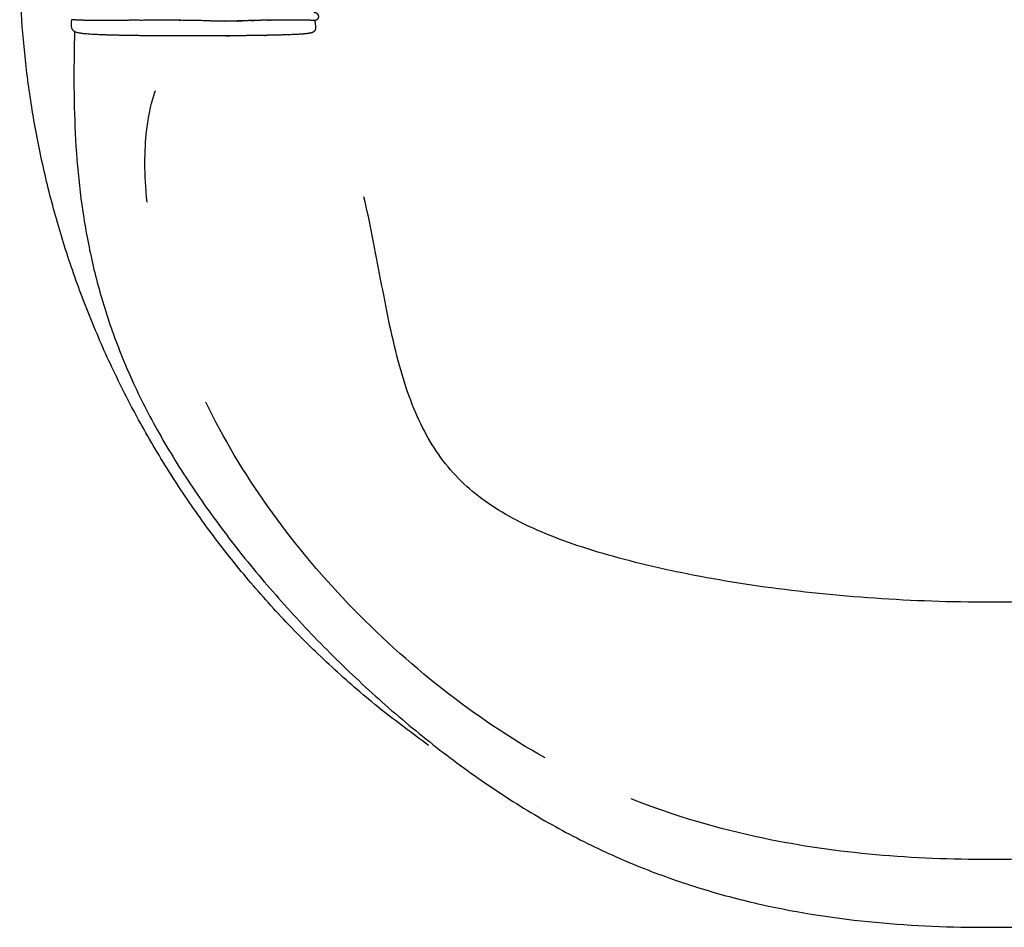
# Model space of a CAD drawing. Header units: millimetres. Extents: x -429 to 783, y -778 to 171.
# Tile 201 of 219: x 389 to 436, y 78 to 122. Entities that reach past the tile are written whole.
import ezdxf

# ---------------------------------------------------------------- set-up
doc = ezdxf.new("R2010")
doc.units = ezdxf.units.MM
doc.layers.get('0').update_dxf_attribs({"true_color": 0x000000})

msp = doc.modelspace()

# ---------------------------------------------------------------- linework, layer by layer
at = {"linetype": 'Continuous', "lineweight": -3}
msp.add_line((403.344, 121.477), (403.344, 121.477), dxfattribs=at)
msp.add_rational_spline([(408.745, 87.074), (389.348, 100.825), (389.348, 124.601)], [0.859656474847, 0.823657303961, 1], degree=2, dxfattribs=at)
for points, degree in [([(392.133, 121.499), (391.928, 121.509), (391.806, 121.52)], 2), ([(393.332, 121.48), (393.329, 121.48), (393.327, 121.48), (393.324, 121.48)], 3), ([(396.998, 121.49), (396.987, 121.49), (396.976, 121.49), (396.966, 121.49)], 3), ([(398.815, 121.444), (398.814, 121.444), (398.813, 121.444), (398.812, 121.444)], 3), ([(399.106, 121.445), (399.074, 121.444), (399.042, 121.444), (399.008, 121.444)], 3), ([(399.307, 121.448), (399.273, 121.447), (399.239, 121.447), (399.205, 121.446)], 3), ([(399.514, 121.453), (399.479, 121.452), (399.445, 121.451), (399.409, 121.45)], 3), ([(399.724, 121.459), (399.689, 121.458), (399.654, 121.457), (399.618, 121.456)], 3), ([(399.829, 121.462), (399.795, 121.461), (399.76, 121.46), (399.724, 121.459)], 3), ([(399.935, 121.465), (399.9, 121.464), (399.865, 121.463), (399.829, 121.462)], 3), ([(399.976, 121.467), (399.962, 121.466), (399.948, 121.466), (399.935, 121.465)], 3), ([(400.142, 121.472), (400.108, 121.471), (400.074, 121.47), (400.039, 121.469)], 3), ([(400.244, 121.475), (400.21, 121.474), (400.177, 121.473), (400.142, 121.472)], 3), ([(400.344, 121.478), (400.311, 121.477), (400.278, 121.476), (400.244, 121.475)], 3), ([(400.441, 121.481), (400.409, 121.48), (400.377, 121.479), (400.344, 121.478)], 3), ([(400.442, 121.481), (400.441, 121.481), (400.441, 121.481), (400.441, 121.481)], 3), ([(400.537, 121.484), (400.506, 121.483), (400.474, 121.482), (400.442, 121.481)], 3), ([(400.63, 121.486), (400.599, 121.485), (400.568, 121.485), (400.537, 121.484)], 3), ([(400.721, 121.488), (400.691, 121.487), (400.661, 121.487), (400.63, 121.486)], 3), ([(400.81, 121.49), (400.78, 121.489), (400.751, 121.489), (400.721, 121.488)], 3), ([(400.897, 121.491), (400.868, 121.491), (400.839, 121.49), (400.81, 121.49)], 3), ([(400.983, 121.492), (400.954, 121.492), (400.926, 121.492), (400.897, 121.491)], 3), ([(401.067, 121.493), (401.039, 121.493), (401.011, 121.493), (400.983, 121.492)], 3), ([(401.234, 121.495), (401.206, 121.495), (401.179, 121.495), (401.151, 121.494)], 3), ([(401.316, 121.496), (401.289, 121.495), (401.261, 121.495), (401.234, 121.495)], 3), ([(401.322, 121.496), (401.32, 121.496), (401.318, 121.496), (401.316, 121.496)], 3), ([(401.324, 121.496), (401.323, 121.496), (401.322, 121.496)], 2), ([(401.398, 121.496), (401.373, 121.496), (401.348, 121.496), (401.322, 121.496)], 3), ([(401.48, 121.496), (401.453, 121.496), (401.426, 121.496), (401.398, 121.496)], 3), ([(401.563, 121.497), (401.535, 121.497), (401.508, 121.497), (401.48, 121.496)], 3), ([(401.638, 121.497), (401.613, 121.497), (401.588, 121.497), (401.563, 121.497)], 3), ([(401.686, 121.497), (401.67, 121.497), (401.654, 121.497), (401.638, 121.497)], 3), ([(401.728, 121.497), (401.714, 121.497), (401.7, 121.497), (401.686, 121.497)], 3), ([(401.77, 121.497), (401.756, 121.497), (401.742, 121.497), (401.728, 121.497)], 3), ([(401.812, 121.498), (401.798, 121.498), (401.784, 121.497), (401.77, 121.497)], 3), ([(401.812, 121.498), (401.812, 121.498), (401.812, 121.498), (401.812, 121.498)], 3), ([(401.855, 121.498), (401.841, 121.498), (401.827, 121.498), (401.812, 121.498)], 3), ([(401.898, 121.498), (401.883, 121.498), (401.869, 121.498), (401.855, 121.498)], 3), ([(401.941, 121.498), (401.926, 121.498), (401.912, 121.498), (401.898, 121.498)], 3), ([(401.984, 121.498), (401.97, 121.498), (401.955, 121.498), (401.941, 121.498)], 3), ([(402.027, 121.498), (402.013, 121.498), (401.998, 121.498), (401.984, 121.498)], 3), ([(402.071, 121.498), (402.056, 121.498), (402.042, 121.498), (402.027, 121.498)], 3), ([(402.114, 121.498), (402.1, 121.498), (402.085, 121.498), (402.071, 121.498)], 3), ([(402.158, 121.498), (402.143, 121.498), (402.129, 121.498), (402.114, 121.498)], 3), ([(402.201, 121.498), (402.187, 121.498), (402.172, 121.498), (402.158, 121.498)], 3), ([(402.244, 121.498), (402.23, 121.498), (402.215, 121.498), (402.201, 121.498)], 3), ([(402.283, 121.498), (402.27, 121.498), (402.257, 121.498), (402.244, 121.498)], 3), ([(402.287, 121.498), (402.286, 121.498), (402.284, 121.498), (402.283, 121.498)], 3), ([(402.33, 121.498), (402.316, 121.498), (402.302, 121.498), (402.287, 121.498)], 3), ([(402.373, 121.498), (402.359, 121.498), (402.345, 121.498), (402.33, 121.498)], 3), ([(402.416, 121.498), (402.401, 121.498), (402.387, 121.498), (402.373, 121.498)], 3), ([(402.458, 121.498), (402.444, 121.498), (402.43, 121.498), (402.416, 121.498)], 3), ([(402.5, 121.498), (402.486, 121.498), (402.472, 121.498), (402.458, 121.498)], 3), ([(402.582, 121.498), (402.568, 121.498), (402.555, 121.498), (402.541, 121.498)], 3), ([(402.622, 121.498), (402.609, 121.498), (402.595, 121.498), (402.582, 121.498)], 3), ([(402.662, 121.497), (402.649, 121.497), (402.636, 121.497), (402.622, 121.498)], 3), ([(402.701, 121.497), (402.688, 121.497), (402.675, 121.497), (402.662, 121.497)], 3), ([(402.74, 121.497), (402.727, 121.497), (402.714, 121.497), (402.701, 121.497)], 3), ([(402.778, 121.497), (402.765, 121.497), (402.753, 121.497), (402.74, 121.497)], 3), ([(402.815, 121.497), (402.803, 121.497), (402.791, 121.497), (402.778, 121.497)], 3), ([(402.852, 121.496), (402.84, 121.496), (402.828, 121.497), (402.815, 121.497)], 3), ([(402.888, 121.496), (402.876, 121.496), (402.864, 121.496), (402.852, 121.496)], 3), ([(402.923, 121.496), (402.911, 121.496), (402.899, 121.496), (402.888, 121.496)], 3), ([(402.962, 121.495), (402.949, 121.496), (402.936, 121.496), (402.923, 121.496)], 3), ([(403.021, 121.494), (403.001, 121.494), (402.982, 121.495), (402.962, 121.495)], 3), ([(403.082, 121.492), (403.062, 121.493), (403.041, 121.493), (403.021, 121.494)], 3), ([(403.084, 121.492), (403.084, 121.492), (403.083, 121.492), (403.082, 121.492)], 3), ([(403.139, 121.49), (403.121, 121.49), (403.102, 121.491), (403.084, 121.492)], 3), ([(403.184, 121.488), (403.169, 121.488), (403.154, 121.489), (403.139, 121.49)], 3), ([(403.191, 121.487), (403.189, 121.488), (403.186, 121.488), (403.184, 121.488)], 3), ([(403.236, 121.485), (403.221, 121.486), (403.206, 121.487), (403.191, 121.487)], 3), ([(403.275, 121.483), (403.263, 121.484), (403.25, 121.485), (403.236, 121.485)], 3), ([(397.16, 120.748), (397.16, 120.748), (397.159, 120.748), (397.159, 120.748)], 3), ([(397.162, 120.748), (397.162, 120.748), (397.161, 120.748), (397.161, 120.748)], 3), ([(399.11, 120.751), (399.158, 120.752), (399.205, 120.752), (399.252, 120.752)], 3), ([(399.297, 120.753), (399.282, 120.753), (399.267, 120.753), (399.252, 120.752)], 3), ([(400.966, 120.775), (400.982, 120.776), (400.998, 120.776), (401.013, 120.776)], 3), ([(401.013, 120.776), (401.001, 120.776), (400.989, 120.776), (400.977, 120.775)], 3), ([(395.39, 112.855), (395.321, 113.521), (395.258, 114.756), (395.346, 116.291), (395.567, 117.488), (395.742, 118.024), (395.795, 118.163)], 3), ([(407.3, 105.333), (407.142, 105.929), (406.854, 107.195), (406.47, 109.204), (406.094, 111.22), (405.823, 112.499), (405.676, 113.104)], 3), ([(410.158, 99.748), (409.817, 100.097), (409.199, 100.845), (408.433, 102.137), (407.804, 103.616), (407.459, 104.737), (407.3, 105.333)], 3), ([(414.27, 86.483), (412.599, 87.419), (409.323, 89.622), (404.828, 93.704), (400.978, 98.349), (398.992, 101.676), (398.181, 103.362)], 3), ([(415.832, 96.552), (415.218, 96.758), (414.065, 97.19), (412.55, 97.92), (411.24, 98.756), (410.498, 99.4), (410.158, 99.748)], 3), ([(435.352, 93.867), (433.526, 93.867), (429.874, 93.996), (424.62, 94.539), (419.814, 95.391), (417.06, 96.14), (415.832, 96.552)], 3), ([(454.872, 96.552), (453.644, 96.14), (450.889, 95.391), (446.084, 94.539), (440.83, 93.996), (437.178, 93.867), (435.352, 93.867)], 3), ([(413.958, 84.137), (413.958, 84.137), (413.958, 84.137), (413.958, 84.137)], 3)]:
    msp.add_open_spline(points, degree=degree, dxfattribs=at)
for points, degree, knots in [([(392.577, 120.837), (392.541, 120.84), (392.504, 120.843), (392.468, 120.846), (392.435, 120.849), (392.403, 120.853), (392.37, 120.856), (392.34, 120.859), (392.311, 120.863), (392.281, 120.867), (392.255, 120.871), (392.229, 120.875), (392.203, 120.879), (392.179, 120.883), (392.156, 120.888), (392.133, 120.892), (392.112, 120.897), (392.092, 120.903), (392.072, 120.908), (392.054, 120.913), (392.036, 120.919), (392.018, 120.925), (392.003, 120.931), (391.988, 120.938), (391.972, 120.944), (391.959, 120.951), (391.946, 120.958), (391.933, 120.966), (391.922, 120.974), (391.911, 120.982), (391.901, 120.99), (391.892, 120.999), (391.883, 121.008), (391.874, 121.017), (391.867, 121.027), (391.86, 121.037), (391.852, 121.047), (391.846, 121.057), (391.841, 121.068), (391.831, 121.092), (391.827, 121.104), (391.82, 121.13), (391.817, 121.143), (391.813, 121.171), (391.811, 121.186), (391.809, 121.217), (391.808, 121.233), (391.807, 121.266), (391.807, 121.284), (391.807, 121.32), (391.808, 121.339), (391.809, 121.379), (391.81, 121.4), (391.812, 121.442), (391.814, 121.465), (391.815, 121.498), (391.816, 121.509), (391.816, 121.52)], 3, [0.000976, 0.000976, 0.000976, 0.000976, 1, 1, 1, 2, 2, 2, 3, 3, 3, 4, 4, 4, 5, 5, 5, 6, 6, 6, 7, 7, 7, 8, 8, 8, 9, 9, 9, 10, 10, 10, 11, 11, 11, 12, 12, 12, 12.372154, 12.372154, 12.758974, 12.758974, 13.170457, 13.170457, 13.614255, 13.614255, 14.095977, 14.095977, 14.619646, 14.619646, 15.188092, 15.188092, 15.807612, 15.807612, 16.477285, 16.477285, 16.803649, 16.803649, 16.803649, 16.803649]), ([(392.758, 121.482), (392.751, 121.482), (392.744, 121.483), (392.736, 121.483), (392.728, 121.483), (392.72, 121.483), (392.712, 121.483), (392.704, 121.483), (392.696, 121.483), (392.689, 121.483), (392.681, 121.483), (392.674, 121.484), (392.666, 121.484), (392.659, 121.484), (392.652, 121.484), (392.645, 121.484), (392.637, 121.484), (392.63, 121.484), (392.623, 121.484), (392.616, 121.484), (392.609, 121.485), (392.602, 121.485), (392.595, 121.485), (392.588, 121.485), (392.581, 121.485), (392.574, 121.485), (392.567, 121.485), (392.56, 121.485), (392.553, 121.486), (392.546, 121.486), (392.539, 121.486), (392.532, 121.486), (392.526, 121.486), (392.519, 121.486), (392.512, 121.486), (392.506, 121.486), (392.499, 121.487), (392.493, 121.487), (392.486, 121.487), (392.48, 121.487), (392.474, 121.487), (392.468, 121.487), (392.462, 121.487), (392.456, 121.488), (392.45, 121.488), (392.444, 121.488), (392.438, 121.488), (392.432, 121.488), (392.427, 121.488), (392.421, 121.488), (392.415, 121.489), (392.41, 121.489), (392.404, 121.489), (392.398, 121.489), (392.393, 121.489), (392.387, 121.489), (392.381, 121.489), (392.376, 121.49), (392.37, 121.49), (392.365, 121.49), (392.359, 121.49), (392.354, 121.49), (392.348, 121.49), (392.343, 121.491), (392.338, 121.491), (392.332, 121.491), (392.327, 121.491), (392.322, 121.491), (392.316, 121.491), (392.309, 121.491), (392.301, 121.492), (392.294, 121.492), (392.287, 121.492), (392.28, 121.492), (392.273, 121.493), (392.266, 121.493), (392.259, 121.493), (392.253, 121.493), (392.246, 121.494), (392.239, 121.494), (392.233, 121.494), (392.226, 121.494), (392.22, 121.495), (392.213, 121.495), (392.207, 121.495), (392.2, 121.495), (392.194, 121.496), (392.188, 121.496), (392.181, 121.496), (392.175, 121.496), (392.169, 121.497), (392.163, 121.497), (392.158, 121.497), (392.152, 121.497), (392.147, 121.498), (392.14, 121.498), (392.133, 121.499)], 2, [25.253027, 25.253027, 25.253027, 26.279997, 26.279997, 28.333938, 28.333938, 30.387878, 30.387878, 32.441818, 32.441818, 34.495758, 34.495758, 36.549698, 36.549698, 38.603638, 38.603638, 40.657579, 40.657579, 42.711519, 42.711519, 44.765459, 44.765459, 46.819399, 46.819399, 48.873339, 48.873339, 50.927279, 50.927279, 52.98122, 52.98122, 55.03516, 55.03516, 57.0891, 57.0891, 59.14304, 59.14304, 61.19698, 61.19698, 63.250921, 63.250921, 65.304861, 65.304861, 67.358801, 67.358801, 69.412741, 69.412741, 71.466681, 71.466681, 73.520621, 73.520621, 75.574562, 75.574562, 77.628502, 77.628502, 79.682442, 79.682442, 81.736382, 81.736382, 83.790322, 83.790322, 85.844262, 85.844262, 87.898203, 87.898203, 89.952143, 89.952143, 92.006083, 92.006083, 94.060023, 94.060023, 97.140933, 97.140933, 100.221844, 100.221844, 103.302754, 103.302754, 106.383664, 106.383664, 109.464574, 109.464574, 112.545485, 112.545485, 115.626395, 115.626395, 118.707305, 118.707305, 121.788215, 121.788215, 124.869126, 124.869126, 127.950036, 127.950036, 131.030946, 131.030946, 134.111856, 134.111856, 135.138827, 135.138827, 135.138827]), ([(392.843, 121.482), (392.821, 121.482), (392.799, 121.482), (392.758, 121.482), (392.738, 121.483), (392.713, 121.483)], 3, [371.57207, 371.57207, 371.57207, 371.57207, 373.335864, 373.335864, 375.099966, 375.099966, 375.099966, 375.099966]), ([(392.989, 121.48), (392.963, 121.481), (392.938, 121.481), (392.889, 121.481), (392.866, 121.482), (392.843, 121.482)], 3, [368.10711, 368.10711, 368.10711, 368.10711, 369.839497, 369.839497, 371.57207, 371.57207, 371.57207, 371.57207]), ([(393.147, 121.48), (393.12, 121.48), (393.094, 121.48), (393.044, 121.48), (393.019, 121.48), (392.989, 121.48)], 3, [364.813832, 364.813832, 364.813832, 364.813832, 366.460291, 366.460291, 368.10711, 368.10711, 368.10711, 368.10711]), ([(393.324, 121.48), (393.293, 121.48), (393.262, 121.48), (393.203, 121.48), (393.175, 121.48), (393.147, 121.48)], 3, [361.571609, 361.571609, 361.571609, 361.571609, 363.192704, 363.192704, 364.813832, 364.813832, 364.813832, 364.813832]), ([(393.515, 121.48), (393.483, 121.48), (393.451, 121.48), (393.39, 121.48), (393.361, 121.48), (393.332, 121.48)], 3, [358.462145, 358.462145, 358.462145, 358.462145, 359.951104, 359.951104, 361.440331, 361.440331, 361.440331, 361.440331]), ([(393.721, 121.48), (393.685, 121.48), (393.65, 121.48), (393.581, 121.48), (393.548, 121.48), (393.515, 121.48)], 3, [355.417976, 355.417976, 355.417976, 355.417976, 356.940086, 356.940086, 358.462145, 358.462145, 358.462145, 358.462145]), ([(393.938, 121.481), (393.902, 121.481), (393.867, 121.481), (393.797, 121.48), (393.763, 121.48), (393.721, 121.48)], 3, [352.469404, 352.469404, 352.469404, 352.469404, 353.943589, 353.943589, 355.417976, 355.417976, 355.417976, 355.417976]), ([(394.205, 121.483), (394.196, 121.483), (394.186, 121.483), (394.177, 121.483), (394.136, 121.482), (394.095, 121.482), (394.016, 121.482), (393.976, 121.482), (393.938, 121.481)], 3, [349.071284, 349.071284, 349.071284, 349.071284, 349.42411, 349.42411, 349.42411, 350.946587, 350.946587, 352.469404, 352.469404, 352.469404, 352.469404]), ([(394.642, 121.49), (394.567, 121.49), (394.493, 121.489), (394.347, 121.486), (394.275, 121.485), (394.205, 121.483)], 3, [343.907004, 343.907004, 343.907004, 343.907004, 346.489946, 346.489946, 349.071284, 349.071284, 349.071284, 349.071284]), ([(395.141, 121.489), (395.059, 121.489), (394.977, 121.49), (394.815, 121.49), (394.736, 121.491), (394.657, 121.491), (394.652, 121.49), (394.647, 121.49), (394.642, 121.49)], 3, [338.373496, 338.373496, 338.373496, 338.373496, 341.055488, 341.055488, 343.736235, 343.736235, 343.736235, 343.907004, 343.907004, 343.907004, 343.907004]), ([(395.635, 121.492), (395.554, 121.492), (395.473, 121.491), (395.313, 121.49), (395.234, 121.49), (395.155, 121.489), (395.151, 121.489), (395.146, 121.489), (395.141, 121.489)], 3, [333.129342, 333.129342, 333.129342, 333.129342, 335.676779, 335.676779, 338.224282, 338.224282, 338.224282, 338.373496, 338.373496, 338.373496, 338.373496]), ([(396.117, 121.492), (396.036, 121.492), (395.955, 121.492), (395.795, 121.493), (395.715, 121.493), (395.635, 121.492)], 3, [328.141246, 328.141246, 328.141246, 328.141246, 330.635524, 330.635524, 333.129342, 333.129342, 333.129342, 333.129342]), ([(396.557, 121.492), (396.487, 121.492), (396.417, 121.492), (396.277, 121.492), (396.208, 121.492), (396.138, 121.492), (396.131, 121.492), (396.124, 121.492), (396.117, 121.492)], 3, [323.668483, 323.668483, 323.668483, 323.668483, 325.797309, 325.797309, 327.926163, 327.926163, 327.926163, 328.141246, 328.141246, 328.141246, 328.141246]), ([(396.966, 121.49), (396.897, 121.49), (396.829, 121.491), (396.693, 121.492), (396.625, 121.492), (396.557, 121.492)], 3, [319.547086, 319.547086, 319.547086, 319.547086, 321.607777, 321.607777, 323.668483, 323.668483, 323.668483, 323.668483]), ([(396.966, 121.489), (396.955, 121.489), (396.943, 121.489), (396.931, 121.489), (396.919, 121.489), (396.907, 121.49), (396.896, 121.49), (396.883, 121.49), (396.871, 121.49), (396.859, 121.49), (396.846, 121.49), (396.834, 121.49), (396.821, 121.49), (396.809, 121.49), (396.796, 121.49), (396.783, 121.49), (396.77, 121.49), (396.757, 121.49), (396.745, 121.49), (396.731, 121.49), (396.718, 121.49), (396.705, 121.49), (396.692, 121.49)], 2, [11, 11, 11, 12.000009, 12.000009, 13.000017, 13.000017, 14.000026, 14.000026, 15.000034, 15.000034, 16.000043, 16.000043, 17.000052, 17.000052, 18.00006, 18.00006, 19.000069, 19.000069, 20.000078, 20.000078, 21.000086, 21.000086, 22.000062, 22.000062, 22.000062]), ([(396.998, 121.489), (396.993, 121.489), (396.989, 121.489), (396.977, 121.489), (396.966, 121.489)], 2, [9.590185, 9.590185, 9.590185, 10.000001, 10.000001, 11, 11, 11]), ([(397.296, 121.487), (397.246, 121.488), (397.196, 121.488), (397.097, 121.489), (397.047, 121.489), (396.998, 121.49)], 3, [316.234699, 316.234699, 316.234699, 316.234699, 317.729098, 317.729098, 319.223538, 319.223538, 319.223538, 319.223538]), ([(397.613, 121.482), (397.587, 121.483), (397.561, 121.483), (397.508, 121.484), (397.481, 121.485), (397.402, 121.486), (397.349, 121.487), (397.296, 121.487)], 3, [313.052633, 313.052633, 313.052633, 313.052633, 313.84898, 313.84898, 314.645503, 314.645503, 316.234699, 316.234699, 316.234699, 316.234699]), ([(397.871, 121.48), (397.833, 121.481), (397.795, 121.481), (397.717, 121.481), (397.678, 121.481), (397.638, 121.482), (397.63, 121.482), (397.622, 121.482), (397.613, 121.482)], 3, [310.412613, 310.412613, 310.412613, 310.412613, 311.607244, 311.607244, 312.801868, 312.801868, 312.801868, 313.052633, 313.052633, 313.052633, 313.052633]), ([(398.11, 121.47), (398.068, 121.471), (398.031, 121.473), (397.953, 121.477), (397.912, 121.479), (397.871, 121.48)], 3, [307.688471, 307.688471, 307.688471, 307.688471, 309.051074, 309.051074, 310.412613, 310.412613, 310.412613, 310.412613]), ([(398.321, 121.463), (398.312, 121.464), (398.303, 121.464), (398.294, 121.465), (398.267, 121.466), (398.238, 121.467), (398.177, 121.468), (398.144, 121.469), (398.11, 121.47)], 3, [304.664233, 304.664233, 304.664233, 304.664233, 305.096076, 305.096076, 305.096076, 306.391545, 306.391545, 307.688471, 307.688471, 307.688471, 307.688471]), ([(398.489, 121.453), (398.483, 121.454), (398.476, 121.454), (398.47, 121.454), (398.448, 121.455), (398.424, 121.457), (398.387, 121.459), (398.374, 121.46), (398.348, 121.462), (398.335, 121.463), (398.321, 121.463)], 3, [301.512011, 301.512011, 301.512011, 301.512011, 301.905569, 301.905569, 301.905569, 303.285385, 303.285385, 303.974932, 303.974932, 304.664233, 304.664233, 304.664233, 304.664233]), ([(398.667, 121.449), (398.658, 121.449), (398.649, 121.45), (398.64, 121.45), (398.617, 121.45), (398.593, 121.451), (398.543, 121.452), (398.517, 121.452), (398.489, 121.453)], 3, [297.258701, 297.258701, 297.258701, 297.258701, 297.945595, 297.945595, 297.945595, 299.730609, 299.730609, 301.512011, 301.512011, 301.512011, 301.512011]), ([(398.812, 121.444), (398.79, 121.445), (398.766, 121.446), (398.718, 121.448), (398.693, 121.448), (398.667, 121.449)], 3, [293.114808, 293.114808, 293.114808, 293.114808, 295.187286, 295.187286, 297.258701, 297.258701, 297.258701, 297.258701]), ([(398.916, 121.444), (398.9, 121.444), (398.883, 121.444), (398.85, 121.444), (398.833, 121.444), (398.815, 121.444)], 3, [289.879007, 289.879007, 289.879007, 289.879007, 291.453884, 291.453884, 293.028787, 293.028787, 293.028787, 293.028787]), ([(399.008, 121.444), (399.006, 121.444), (399.004, 121.444), (399.002, 121.444), (398.974, 121.444), (398.945, 121.444), (398.916, 121.444)], 3, [286.820822, 286.820822, 286.820822, 286.820822, 287.039945, 287.039945, 287.039945, 289.879007, 289.879007, 289.879007, 289.879007]), ([(399.084, 121.444), (399.091, 121.445), (399.098, 121.446), (399.092, 121.445), (399.085, 121.445), (399.079, 121.445), (399.073, 121.445), (399.067, 121.445), (399.061, 121.445), (399.054, 121.445), (399.048, 121.445), (399.042, 121.445), (399.036, 121.445), (399.029, 121.444), (399.022, 121.444)], 2, [3740.20279, 3740.20279, 3740.20279, 3741, 3741, 3743, 3743, 3745, 3745, 3747, 3747, 3749, 3749, 3751, 3751, 3751.769098, 3751.769098, 3751.769098]), ([(399.205, 121.446), (399.203, 121.446), (399.201, 121.446), (399.199, 121.446), (399.169, 121.445), (399.138, 121.445), (399.106, 121.445)], 3, [279.874168, 279.874168, 279.874168, 279.874168, 280.071673, 280.071673, 280.071673, 283.422826, 283.422826, 283.422826, 283.422826]), ([(399.409, 121.45), (399.408, 121.45), (399.406, 121.45), (399.405, 121.45), (399.372, 121.449), (399.34, 121.449), (399.307, 121.448)], 3, [272.091462, 272.091462, 272.091462, 272.091462, 272.268067, 272.268067, 272.268067, 276.044745, 276.044745, 276.044745, 276.044745]), ([(401.322, 121.496), (401.317, 121.496), (401.311, 121.496), (401.306, 121.496), (401.301, 121.496), (401.296, 121.495), (401.291, 121.495), (401.286, 121.495), (401.281, 121.495), (401.276, 121.495), (401.271, 121.495), (401.266, 121.495), (401.261, 121.495), (401.256, 121.495), (401.251, 121.495), (401.246, 121.495), (401.241, 121.495), (401.236, 121.495), (401.231, 121.495), (401.225, 121.495), (401.22, 121.495), (401.215, 121.495), (401.21, 121.495), (401.205, 121.495), (401.2, 121.495), (401.195, 121.495), (401.19, 121.495), (401.185, 121.495), (401.18, 121.495), (401.175, 121.495), (401.17, 121.495), (401.165, 121.495), (401.16, 121.495), (401.155, 121.495), (401.15, 121.494), (401.145, 121.494), (401.139, 121.494), (401.134, 121.494), (401.129, 121.494), (401.124, 121.494), (401.119, 121.494), (401.114, 121.494), (401.109, 121.494), (401.104, 121.494), (401.099, 121.494), (401.093, 121.494), (401.088, 121.494), (401.083, 121.494), (401.078, 121.494), (401.073, 121.494), (401.068, 121.494), (401.063, 121.494), (401.057, 121.494), (401.052, 121.494), (401.047, 121.493), (401.042, 121.493), (401.037, 121.493), (401.032, 121.493), (401.027, 121.493), (401.021, 121.493), (401.016, 121.493), (401.011, 121.493), (401.006, 121.493), (401.001, 121.493), (400.995, 121.493), (400.99, 121.493), (400.985, 121.493), (400.98, 121.493), (400.975, 121.493), (400.969, 121.493), (400.964, 121.492), (400.959, 121.492), (400.954, 121.492), (400.948, 121.492), (400.943, 121.492), (400.938, 121.492), (400.932, 121.492), (400.927, 121.492), (400.922, 121.492), (400.917, 121.492), (400.911, 121.492), (400.906, 121.492), (400.901, 121.492), (400.895, 121.492), (400.89, 121.491), (400.885, 121.491), (400.88, 121.491), (400.874, 121.491), (400.869, 121.491), (400.864, 121.491), (400.858, 121.491), (400.853, 121.491), (400.848, 121.491), (400.842, 121.491), (400.837, 121.491), (400.832, 121.491), (400.826, 121.49), (400.821, 121.49), (400.815, 121.49), (400.81, 121.49), (400.804, 121.49), (400.799, 121.49), (400.794, 121.49), (400.788, 121.49), (400.783, 121.49), (400.777, 121.49), (400.772, 121.49), (400.766, 121.489), (400.761, 121.489), (400.755, 121.489), (400.75, 121.489), (400.744, 121.489), (400.739, 121.489), (400.733, 121.489), (400.728, 121.489), (400.722, 121.489), (400.717, 121.488), (400.711, 121.488), (400.706, 121.488), (400.7, 121.488), (400.695, 121.488), (400.689, 121.488), (400.683, 121.488), (400.678, 121.488), (400.672, 121.488), (400.667, 121.487), (400.661, 121.487), (400.655, 121.487), (400.65, 121.487), (400.644, 121.487), (400.639, 121.487), (400.633, 121.487), (400.627, 121.487), (400.621, 121.486), (400.616, 121.486), (400.61, 121.486), (400.604, 121.486), (400.598, 121.486), (400.592, 121.486), (400.587, 121.486), (400.581, 121.485), (400.575, 121.485), (400.569, 121.485), (400.563, 121.485), (400.558, 121.485), (400.552, 121.485), (400.546, 121.485), (400.54, 121.484), (400.534, 121.484), (400.528, 121.484), (400.522, 121.484), (400.517, 121.484), (400.511, 121.484), (400.505, 121.484), (400.499, 121.483), (400.493, 121.483), (400.487, 121.483), (400.481, 121.483), (400.475, 121.483), (400.469, 121.483), (400.463, 121.482), (400.457, 121.482), (400.451, 121.482), (400.445, 121.482), (400.438, 121.482), (400.432, 121.482), (400.426, 121.481), (400.42, 121.481), (400.413, 121.481), (400.407, 121.481), (400.401, 121.481), (400.395, 121.48), (400.388, 121.48), (400.382, 121.48), (400.376, 121.48), (400.369, 121.48), (400.363, 121.479), (400.356, 121.479), (400.35, 121.479), (400.344, 121.479), (400.337, 121.479), (400.331, 121.478), (400.325, 121.478), (400.318, 121.478), (400.312, 121.478), (400.305, 121.478), (400.299, 121.477), (400.293, 121.477), (400.286, 121.477), (400.28, 121.477), (400.273, 121.476), (400.267, 121.476), (400.26, 121.476), (400.254, 121.476), (400.247, 121.476), (400.241, 121.475), (400.234, 121.475), (400.228, 121.475), (400.221, 121.475), (400.214, 121.475), (400.208, 121.474), (400.201, 121.474), (400.195, 121.474), (400.188, 121.474), (400.181, 121.473), (400.175, 121.473), (400.168, 121.473), (400.161, 121.473), (400.155, 121.473), (400.148, 121.472), (400.141, 121.472), (400.135, 121.472), (400.128, 121.472), (400.122, 121.471), (400.115, 121.471), (400.121, 121.472), (400.126, 121.473), (400.12, 121.473), (400.113, 121.473), (400.106, 121.472), (400.1, 121.472), (400.093, 121.472), (400.086, 121.472), (400.08, 121.471), (400.073, 121.471), (400.066, 121.471), (400.06, 121.471), (400.053, 121.47), (400.046, 121.47), (400.039, 121.47), (400.033, 121.47), (400.026, 121.469), (400.019, 121.469), (400.012, 121.469), (400.006, 121.469), (399.999, 121.468), (399.992, 121.468), (399.985, 121.468), (399.978, 121.468), (399.972, 121.467), (399.965, 121.467), (399.958, 121.467), (399.951, 121.467), (399.945, 121.467), (399.938, 121.466), (399.931, 121.466), (399.924, 121.466), (399.917, 121.466), (399.911, 121.465), (399.904, 121.465), (399.897, 121.465), (399.89, 121.465), (399.883, 121.464), (399.877, 121.464), (399.87, 121.464), (399.863, 121.464), (399.856, 121.463), (399.849, 121.463), (399.843, 121.463), (399.836, 121.463), (399.829, 121.463), (399.822, 121.462), (399.816, 121.462), (399.809, 121.462), (399.802, 121.462), (399.795, 121.461), (399.788, 121.461), (399.781, 121.461), (399.775, 121.461), (399.768, 121.461), (399.761, 121.46), (399.754, 121.46), (399.747, 121.46), (399.741, 121.46), (399.734, 121.459), (399.727, 121.459), (399.72, 121.459), (399.713, 121.459), (399.707, 121.459), (399.7, 121.458), (399.693, 121.458), (399.686, 121.458), (399.679, 121.458), (399.673, 121.457), (399.666, 121.457), (399.659, 121.457), (399.652, 121.457), (399.645, 121.457), (399.639, 121.456), (399.632, 121.456), (399.625, 121.456), (399.618, 121.456), (399.612, 121.456), (399.605, 121.455), (399.598, 121.455), (399.591, 121.455), (399.585, 121.455), (399.578, 121.455), (399.571, 121.454), (399.564, 121.454), (399.558, 121.454), (399.551, 121.454), (399.544, 121.454), (399.537, 121.453), (399.531, 121.453), (399.524, 121.453), (399.517, 121.453), (399.51, 121.453), (399.504, 121.453), (399.497, 121.452), (399.49, 121.452), (399.484, 121.452), (399.477, 121.452), (399.47, 121.452), (399.463, 121.451), (399.457, 121.451), (399.45, 121.451), (399.443, 121.451), (399.437, 121.451), (399.43, 121.451), (399.423, 121.45), (399.417, 121.45), (399.41, 121.45), (399.403, 121.45), (399.397, 121.45), (399.389, 121.45), (399.382, 121.449)], 2, [3366.73611, 3366.73611, 3366.73611, 3367.743707, 3367.743707, 3369.7589, 3369.7589, 3371.774093, 3371.774093, 3373.789287, 3373.789287, 3375.80448, 3375.80448, 3377.819673, 3377.819673, 3379.834866, 3379.834866, 3381.85006, 3381.85006, 3383.865253, 3383.865253, 3385.880446, 3385.880446, 3387.895639, 3387.895639, 3389.910832, 3389.910832, 3391.926026, 3391.926026, 3393.941219, 3393.941219, 3395.956412, 3395.956412, 3397.971605, 3397.971605, 3399.986799, 3399.986799, 3402.001992, 3402.001992, 3404.017185, 3404.017185, 3406.032378, 3406.032378, 3408.047571, 3408.047571, 3410.062765, 3410.062765, 3412.077958, 3412.077958, 3414.093151, 3414.093151, 3416.108344, 3416.108344, 3418.123538, 3418.123538, 3420.138731, 3420.138731, 3422.153924, 3422.153924, 3424.169117, 3424.169117, 3426.18431, 3426.18431, 3428.199504, 3428.199504, 3430.214697, 3430.214697, 3432.22989, 3432.22989, 3434.245083, 3434.245083, 3436.260277, 3436.260277, 3438.27547, 3438.27547, 3440.290663, 3440.290663, 3442.305856, 3442.305856, 3444.321049, 3444.321049, 3446.336243, 3446.336243, 3448.351436, 3448.351436, 3450.366629, 3450.366629, 3452.381822, 3452.381822, 3454.397016, 3454.397016, 3456.412209, 3456.412209, 3458.427402, 3458.427402, 3460.442595, 3460.442595, 3462.457788, 3462.457788, 3464.472982, 3464.472982, 3466.488175, 3466.488175, 3468.503368, 3468.503368, 3470.518561, 3470.518561, 3472.533755, 3472.533755, 3474.548948, 3474.548948, 3476.564141, 3476.564141, 3478.579334, 3478.579334, 3480.594527, 3480.594527, 3482.609721, 3482.609721, 3484.624914, 3484.624914, 3486.640107, 3486.640107, 3488.6553, 3488.6553, 3490.670494, 3490.670494, 3492.685687, 3492.685687, 3494.70088, 3494.70088, 3496.716073, 3496.716073, 3498.731266, 3498.731266, 3500.74646, 3500.74646, 3502.761653, 3502.761653, 3504.776846, 3504.776846, 3506.792039, 3506.792039, 3508.807233, 3508.807233, 3510.822426, 3510.822426, 3512.837619, 3512.837619, 3514.852812, 3514.852812, 3516.868005, 3516.868005, 3518.883199, 3518.883199, 3520.898392, 3520.898392, 3522.913585, 3522.913585, 3524.928778, 3524.928778, 3526.943972, 3526.943972, 3528.959165, 3528.959165, 3530.974358, 3530.974358, 3532.989551, 3532.989551, 3535.004744, 3535.004744, 3537.019938, 3537.019938, 3539.035131, 3539.035131, 3541.050324, 3541.050324, 3543.065517, 3543.065517, 3545.080711, 3545.080711, 3547.095904, 3547.095904, 3549.111097, 3549.111097, 3551.12629, 3551.12629, 3553.141483, 3553.141483, 3555.156677, 3555.156677, 3557.17187, 3557.17187, 3559.187063, 3559.187063, 3561.202256, 3561.202256, 3563.21745, 3563.21745, 3565.232643, 3565.232643, 3567.247836, 3567.247836, 3569.263029, 3569.263029, 3571.278222, 3571.278222, 3573.293416, 3573.293416, 3575.308609, 3575.308609, 3577.323802, 3577.323802, 3579.338995, 3579.338995, 3581.354189, 3581.354189, 3583.369382, 3583.369382, 3585.384575, 3585.384575, 3587.399768, 3587.399768, 3589.414961, 3589.414961, 3591.430155, 3591.430155, 3593.445348, 3593.445348, 3595.460541, 3595.460541, 3597.475734, 3597.475734, 3599.490928, 3599.490928, 3601.506121, 3601.506121, 3603.521314, 3603.521314, 3605.536507, 3605.536507, 3607.5517, 3607.5517, 3609.566894, 3609.566894, 3611.582087, 3611.582087, 3613.59728, 3613.59728, 3615.612473, 3615.612473, 3617.627667, 3617.627667, 3619.64286, 3619.64286, 3621.658053, 3621.658053, 3623.673246, 3623.673246, 3625.688439, 3625.688439, 3627.703633, 3627.703633, 3629.718826, 3629.718826, 3631.734019, 3631.734019, 3633.749212, 3633.749212, 3635.764406, 3635.764406, 3637.779599, 3637.779599, 3639.794792, 3639.794792, 3641.809985, 3641.809985, 3643.825178, 3643.825178, 3645.840372, 3645.840372, 3647.855565, 3647.855565, 3649.870758, 3649.870758, 3651.885951, 3651.885951, 3653.901145, 3653.901145, 3655.916338, 3655.916338, 3657.931531, 3657.931531, 3659.946724, 3659.946724, 3661.961917, 3661.961917, 3663.977111, 3663.977111, 3665.992304, 3665.992304, 3668.007497, 3668.007497, 3670.02269, 3670.02269, 3672.037884, 3672.037884, 3674.053077, 3674.053077, 3676.06827, 3676.06827, 3678.083463, 3678.083463, 3680.098656, 3680.098656, 3682.11385, 3682.11385, 3684.129043, 3684.129043, 3686.144236, 3686.144236, 3688.159429, 3688.159429, 3690.174623, 3690.174623, 3692.189816, 3692.189816, 3693.197412, 3693.197412, 3693.197412]), ([(399.618, 121.456), (399.617, 121.456), (399.616, 121.455), (399.615, 121.455), (399.581, 121.455), (399.548, 121.454), (399.514, 121.453)], 3, [263.622167, 263.622167, 263.622167, 263.622167, 263.774903, 263.774903, 263.774903, 267.907129, 267.907129, 267.907129, 267.907129]), ([(399.649, 121.457), (399.659, 121.457), (399.668, 121.457), (399.675, 121.457), (399.682, 121.458), (399.688, 121.458), (399.695, 121.458), (399.702, 121.458), (399.709, 121.458), (399.716, 121.459), (399.722, 121.459), (399.729, 121.459), (399.736, 121.459), (399.743, 121.459), (399.75, 121.46), (399.756, 121.46), (399.763, 121.46), (399.77, 121.46), (399.777, 121.46), (399.784, 121.461), (399.79, 121.461), (399.797, 121.461), (399.804, 121.461), (399.811, 121.461), (399.818, 121.462), (399.824, 121.462), (399.831, 121.462), (399.838, 121.462), (399.845, 121.463), (399.852, 121.463), (399.858, 121.463), (399.865, 121.463), (399.872, 121.463), (399.879, 121.464), (399.886, 121.464), (399.892, 121.464), (399.899, 121.464), (399.905, 121.465), (399.91, 121.465)], 2, [3990.256434, 3990.256434, 3990.256434, 3992.43313, 3992.43313, 3994.609827, 3994.609827, 3996.786523, 3996.786523, 3998.96322, 3998.96322, 4001.139916, 4001.139916, 4003.316613, 4003.316613, 4005.493309, 4005.493309, 4007.670006, 4007.670006, 4009.846702, 4009.846702, 4012.023399, 4012.023399, 4014.200095, 4014.200095, 4016.376792, 4016.376792, 4018.553488, 4018.553488, 4020.730185, 4020.730185, 4022.906881, 4022.906881, 4025.083578, 4025.083578, 4027.260274, 4027.260274, 4029.436971, 4029.436971, 4030.525319, 4030.525319, 4030.525319]), ([(400.039, 121.469), (400.038, 121.469), (400.037, 121.469), (400.037, 121.469), (400.016, 121.468), (399.996, 121.467), (399.976, 121.467)], 3, [245.208756, 245.208756, 245.208756, 245.208756, 245.308337, 245.308337, 245.308337, 248.090649, 248.090649, 248.090649, 248.090649]), ([(400.309, 121.478), (400.317, 121.478), (400.325, 121.478), (400.332, 121.478), (400.338, 121.478), (400.344, 121.479), (400.351, 121.479), (400.357, 121.479), (400.364, 121.479), (400.37, 121.479), (400.376, 121.48), (400.383, 121.48), (400.389, 121.48), (400.395, 121.48), (400.401, 121.48), (400.408, 121.48), (400.414, 121.481), (400.42, 121.481), (400.426, 121.481), (400.432, 121.481), (400.439, 121.481), (400.445, 121.481), (400.451, 121.482), (400.457, 121.482), (400.463, 121.482), (400.469, 121.482), (400.475, 121.483)], 2, [4092.351541, 4092.351541, 4092.351541, 4094.586238, 4094.586238, 4096.820935, 4096.820935, 4099.055632, 4099.055632, 4101.290329, 4101.290329, 4103.525027, 4103.525027, 4105.759724, 4105.759724, 4107.994421, 4107.994421, 4110.229118, 4110.229118, 4112.463815, 4112.463815, 4114.698512, 4114.698512, 4116.93321, 4116.93321, 4119.167907, 4119.167907, 4120.285255, 4120.285255, 4120.285255]), ([(401.151, 121.494), (401.15, 121.494), (401.15, 121.494), (401.15, 121.494), (401.123, 121.494), (401.095, 121.494), (401.067, 121.493)], 3, [185.997584, 185.997584, 185.997584, 185.997584, 186.042359, 186.042359, 186.042359, 191.146246, 191.146246, 191.146246, 191.146246]), ([(401.089, 121.494), (401.097, 121.494), (401.106, 121.494), (401.111, 121.494), (401.116, 121.494), (401.123, 121.494), (401.13, 121.494)], 2, [4233.912888, 4233.912888, 4233.912888, 4237.173713, 4237.173713, 4240.434538, 4240.434538, 4242.064951, 4242.064951, 4242.064951]), ([(401.186, 121.495), (401.194, 121.495), (401.202, 121.495), (401.207, 121.495), (401.212, 121.495), (401.217, 121.495), (401.222, 121.495), (401.227, 121.495), (401.232, 121.495), (401.237, 121.495), (401.242, 121.495)], 2, [4254.960944, 4254.960944, 4254.960944, 4257.414075, 4257.414075, 4259.867207, 4259.867207, 4262.320338, 4262.320338, 4264.773469, 4264.773469, 4266.000035, 4266.000035, 4266.000035]), ([(402.541, 121.498), (402.527, 121.498), (402.513, 121.498), (402.5, 121.498), (402.5, 121.498), (402.5, 121.498), (402.5, 121.498)], 3, [82.791689, 82.791689, 82.791689, 82.791689, 86.185206, 86.185206, 86.185206, 86.198169, 86.198169, 86.198169, 86.198169]), ([(403.306, 121.482), (403.297, 121.482), (403.287, 121.483), (403.277, 121.483), (403.276, 121.483), (403.276, 121.483), (403.275, 121.483)], 3, [14.707265, 14.707265, 14.707265, 14.707265, 18.280045, 18.280045, 18.280045, 18.452562, 18.452562, 18.452562, 18.452562]), ([(403.328, 121.48), (403.325, 121.48), (403.322, 121.48), (403.314, 121.481), (403.31, 121.481), (403.306, 121.482)], 3, [11.145789, 11.145789, 11.145789, 11.145789, 12.926503, 12.926503, 14.707265, 14.707265, 14.707265, 14.707265]), ([(403.318, 121.48), (403.326, 121.48), (403.332, 121.48), (403.34, 121.478), (403.342, 121.477), (403.343, 121.477)], 3, [0, 0, 0, 0, 2.270341, 2.270341, 4.541924, 4.541924, 4.541924, 4.541924]), ([(403.341, 121.478), (403.34, 121.478), (403.338, 121.479), (403.334, 121.479), (403.331, 121.479), (403.328, 121.48)], 3, [7.971023, 7.971023, 7.971023, 7.971023, 9.558374, 9.558374, 11.145789, 11.145789, 11.145789, 11.145789]), ([(403.344, 121.477), (403.344, 121.477), (403.344, 121.477), (403.344, 121.477), (403.343, 121.478), (403.341, 121.478)], 3, [5.676252, 5.676252, 5.676252, 5.676252, 6.351686, 6.351686, 7.971023, 7.971023, 7.971023, 7.971023]), ([(403.343, 121.477), (403.344, 121.477), (403.344, 121.477), (403.344, 121.477), (403.344, 121.477), (403.344, 121.477), (403.344, 121.477)], 3, [4.541924, 4.541924, 4.541924, 4.541924, 4.732573, 4.732573, 4.732573, 5.676252, 5.676252, 5.676252, 5.676252]), ([(403.344, 121.477), (403.346, 121.466), (403.348, 121.455), (403.353, 121.423), (403.356, 121.401), (403.362, 121.359), (403.365, 121.339), (403.37, 121.3), (403.373, 121.282), (403.375, 121.263)], 3, [221.297725, 221.297725, 221.297725, 221.297725, 221.670767, 221.670767, 222.418059, 222.418059, 223.099551, 223.099551, 223.726866, 223.726866, 223.726866, 223.726866]), ([(391.798, 121.206), (391.8, 121.206), (391.802, 121.205), (391.806, 121.205), (391.81, 121.205)], 2, [8, 8, 8, 9, 9, 9.580964, 9.580964, 9.580964]), ([(403.359, 121.02), (403.356, 121.012), (403.352, 121.005), (403.345, 120.994), (403.341, 120.99), (403.336, 120.983), (403.335, 120.981), (403.329, 120.975), (403.325, 120.971), (403.319, 120.965), (403.317, 120.963), (403.311, 120.957), (403.306, 120.954), (403.295, 120.945)], 3, [226.286383, 226.286383, 226.286383, 226.286383, 226.56822, 226.56822, 226.755255, 226.755255, 226.849125, 226.849125, 227.038862, 227.038862, 227.13507, 227.13507, 227.33139, 227.33139, 227.33139, 227.33139]), ([(403.375, 121.263), (403.377, 121.246), (403.379, 121.229), (403.381, 121.204), (403.381, 121.196), (403.382, 121.174), (403.383, 121.159), (403.383, 121.137), (403.383, 121.13), (403.382, 121.111), (403.38, 121.098), (403.377, 121.074), (403.374, 121.062), (403.369, 121.045), (403.368, 121.04), (403.364, 121.03), (403.362, 121.025), (403.359, 121.02)], 3, [223.726866, 223.726866, 223.726866, 223.726866, 224.246058, 224.246058, 224.489695, 224.489695, 224.944978, 224.944978, 225.158623, 225.158623, 225.560037, 225.560037, 225.933373, 225.933373, 226.111837, 226.111837, 226.286383, 226.286383, 226.286383, 226.286383]), ([(391.952, 120.955), (391.939, 120.499), (391.93, 120.042), (391.915, 118.743), (391.92, 117.899), (391.971, 116.227), (392.017, 115.399), (392.161, 113.748), (392.258, 112.93), (392.387, 112.114), (392.517, 111.291), (392.677, 110.477), (393.073, 108.838), (393.307, 108.022), (393.86, 106.373), (394.179, 105.549), (394.912, 103.879), (395.327, 103.041), (395.778, 102.22)], 3, [-679.463047, -679.463047, -679.463047, -679.463047, -665.775014, -665.775014, -640.484326, -640.484326, -615.585736, -615.585736, -590.803346, -590.803346, -590.803346, -565.885917, -565.885917, -540.352823, -540.352823, -513.763132, -513.763132, -485.637155, -485.637155, -485.637155, -485.637155]), ([(397.159, 120.748), (396.876, 120.748), (396.805, 120.749), (396.663, 120.749), (396.591, 120.749), (396.447, 120.75), (396.374, 120.75), (396.159, 120.751), (396.012, 120.752), (395.75, 120.754), (395.634, 120.755), (395.416, 120.757), (395.315, 120.758), (395.142, 120.76), (395.071, 120.761), (394.929, 120.762), (394.859, 120.763), (394.72, 120.765), (394.651, 120.766), (394.582, 120.767), (394.514, 120.768), (394.446, 120.77), (394.378, 120.771), (394.312, 120.772), (394.246, 120.773), (394.18, 120.775), (394.115, 120.776), (394.051, 120.777), (393.986, 120.779), (393.924, 120.78), (393.861, 120.782), (393.799, 120.783), (393.761, 120.784), (393.724, 120.785), (393.687, 120.786), (393.664, 120.787), (393.641, 120.788), (393.617, 120.788), (393.559, 120.79), (393.501, 120.792), (393.443, 120.794), (393.387, 120.796), (393.332, 120.798), (393.276, 120.8), (393.223, 120.802), (393.171, 120.804), (393.118, 120.806), (393.11, 120.806), (393.103, 120.807), (393.096, 120.807), (393.053, 120.809), (393.011, 120.811), (392.968, 120.813), (392.921, 120.815), (392.874, 120.818), (392.828, 120.82), (392.784, 120.823), (392.741, 120.826), (392.697, 120.828), (392.657, 120.831), (392.617, 120.834), (392.577, 120.837)], 3, [-1.305435, -1.305435, -1.305435, -1.305435, 1.081375, 1.081375, 3.445211, 3.445211, 5.783066, 5.783066, 10.353872, 10.353872, 13.905949, 13.905949, 16.957316, 16.957316, 19.095026, 19.095026, 21.213087, 21.213087, 23.316593, 23.316593, 23.316593, 24.316593, 24.316593, 24.316593, 25.316593, 25.316593, 25.316593, 26.316593, 26.316593, 26.316593, 27.316593, 27.316593, 27.316593, 28.316593, 28.316593, 28.316593, 29.316593, 29.316593, 29.316593, 30.316593, 30.316593, 30.316593, 31.316593, 31.316593, 31.316593, 32.316593, 32.316593, 32.316593, 33.316593, 33.316593, 33.316593, 34.316593, 34.316593, 34.316593, 35.316593, 35.316593, 35.316593, 36.316593, 36.316593, 36.316593, 37.316593, 37.316593, 37.316593, 37.316593]), ([(399.252, 120.752), (399.217, 120.752), (399.204, 120.752), (399.191, 120.752), (399.174, 120.752), (399.158, 120.752), (399.141, 120.752), (399.12, 120.751), (399.1, 120.751), (399.079, 120.751), (399.054, 120.751), (399.029, 120.751), (399.003, 120.75), (398.998, 120.75), (398.993, 120.75), (398.987, 120.75), (398.962, 120.75), (398.936, 120.75), (398.91, 120.75), (398.871, 120.749), (398.831, 120.749), (398.792, 120.749), (398.781, 120.749), (398.771, 120.749), (398.76, 120.749), (398.717, 120.749), (398.674, 120.748), (398.631, 120.748), (398.605, 120.748), (398.579, 120.748), (398.553, 120.748), (398.49, 120.748), (398.427, 120.747), (398.365, 120.747), (398.361, 120.747), (398.357, 120.747), (398.354, 120.747), (398.288, 120.747), (398.223, 120.747), (398.158, 120.747), (398.092, 120.747), (398.027, 120.747), (397.962, 120.746), (397.896, 120.746), (397.83, 120.746), (397.764, 120.746), (397.698, 120.747), (397.631, 120.747), (397.565, 120.747), (397.497, 120.747), (397.429, 120.747), (397.362, 120.747), (397.292, 120.747), (397.223, 120.747), (397.162, 120.748)], 3, [334.440156, 334.440156, 334.440156, 334.440156, 335.495711, 335.495711, 335.495711, 336.551267, 336.551267, 336.551267, 337.606822, 337.606822, 337.606822, 338.662378, 338.662378, 338.662378, 339.717933, 339.717933, 339.717933, 340.773489, 340.773489, 340.773489, 341.829044, 341.829044, 341.829044, 342.8846, 342.8846, 342.8846, 343.940156, 343.940156, 343.940156, 344.995711, 344.995711, 344.995711, 346.051267, 346.051267, 346.051267, 347.106822, 347.106822, 347.106822, 348.162378, 348.162378, 348.162378, 349.217933, 349.217933, 349.217933, 350.273489, 350.273489, 350.273489, 351.329044, 351.329044, 351.329044, 352.3846, 352.3846, 352.3846, 353.440156, 353.440156, 353.440156, 353.440156]), ([(400.977, 120.775), (400.915, 120.774), (400.854, 120.773), (400.793, 120.772), (400.789, 120.772), (400.759, 120.772), (400.733, 120.771), (400.677, 120.77), (400.647, 120.77), (400.588, 120.769), (400.559, 120.768), (400.5, 120.767), (400.471, 120.767), (400.412, 120.766), (400.384, 120.766), (400.326, 120.765), (400.298, 120.764), (400.241, 120.764), (400.213, 120.763), (400.157, 120.763), (400.129, 120.762), (400.1, 120.762), (400.073, 120.761), (400.047, 120.761), (399.993, 120.76), (399.967, 120.76), (399.941, 120.76), (399.915, 120.759), (399.889, 120.759), (399.863, 120.759), (399.838, 120.758), (399.813, 120.758), (399.788, 120.758), (399.779, 120.758), (399.77, 120.758), (399.761, 120.758), (399.746, 120.757), (399.73, 120.757), (399.715, 120.757), (399.692, 120.757), (399.669, 120.757), (399.645, 120.756), (399.623, 120.756), (399.601, 120.756), (399.579, 120.756), (399.559, 120.755), (399.538, 120.755), (399.517, 120.755), (399.498, 120.755), (399.479, 120.755), (399.46, 120.754), (399.443, 120.754), (399.426, 120.754), (399.408, 120.754), (399.404, 120.754), (399.401, 120.754), (399.397, 120.754), (399.385, 120.754), (399.374, 120.754), (399.362, 120.754), (399.348, 120.753), (399.335, 120.753), (399.322, 120.753), (399.31, 120.753), (399.299, 120.753), (399.288, 120.753), (399.228, 120.752), (399.169, 120.752), (399.11, 120.751), (399.172, 120.752), (399.235, 120.752), (399.297, 120.753)], 3, [268.546009, 268.546009, 268.546009, 268.546009, 276.132285, 276.132285, 276.608544, 276.608544, 280.123742, 280.123742, 284.227308, 284.227308, 288.433442, 288.433442, 292.722578, 292.722578, 297.022497, 297.022497, 301.415576, 301.415576, 305.871741, 305.871741, 310.342063, 310.342063, 310.342063, 314.815209, 314.815209, 319.419646, 319.419646, 319.419646, 320.419646, 320.419646, 320.419646, 321.419646, 321.419646, 321.419646, 322.419646, 322.419646, 322.419646, 323.419646, 323.419646, 323.419646, 324.419646, 324.419646, 324.419646, 325.419646, 325.419646, 325.419646, 326.419646, 326.419646, 326.419646, 327.419646, 327.419646, 327.419646, 328.419646, 328.419646, 328.419646, 329.419646, 329.419646, 329.419646, 330.419646, 330.419646, 330.419646, 331.419646, 331.419646, 331.419646, 332.419646, 332.419646, 332.419646, 333.419646, 333.419646, 333.419646, 334.419646, 334.419646, 334.419646, 334.419646]), ([(402.719, 120.834), (402.7, 120.832), (402.681, 120.831), (402.643, 120.829), (402.623, 120.827), (402.57, 120.824), (402.538, 120.823), (402.471, 120.819), (402.436, 120.817), (402.392, 120.815), (402.379, 120.815), (402.353, 120.814), (402.34, 120.813), (402.328, 120.813), (402.288, 120.811), (402.248, 120.809), (402.166, 120.806), (402.124, 120.804), (402.014, 120.801), (401.947, 120.798), (401.882, 120.796), (401.855, 120.796), (401.828, 120.795), (401.801, 120.794), (401.734, 120.792), (401.669, 120.79), (401.584, 120.788), (401.561, 120.788), (401.532, 120.787), (401.526, 120.787), (401.508, 120.786), (401.494, 120.786), (401.462, 120.785), (401.443, 120.785), (401.359, 120.783), (401.299, 120.782), (401.195, 120.78), (401.151, 120.779), (401.111, 120.778), (401.101, 120.778), (401.091, 120.778), (401.081, 120.777), (401.067, 120.777), (401.052, 120.777), (401.038, 120.777), (401.034, 120.777), (401.03, 120.776), (401.025, 120.776), (401.006, 120.776), (400.986, 120.776), (400.966, 120.775)], 3, [234.439399, 234.439399, 234.439399, 234.439399, 235.239859, 235.239859, 236.113322, 236.113322, 237.558601, 237.558601, 239.166496, 239.166496, 239.658427, 239.658427, 240.103556, 240.103556, 240.103556, 241.936548, 241.936548, 243.968135, 243.968135, 247.301866, 247.301866, 247.301866, 248.726432, 248.726432, 248.726432, 252.272353, 252.272353, 253.629504, 253.629504, 253.965729, 253.965729, 254.754932, 254.754932, 255.944419, 255.944419, 260.042316, 260.042316, 263.537969, 263.537969, 263.537969, 264.537969, 264.537969, 264.537969, 265.537969, 265.537969, 265.537969, 266.537969, 266.537969, 266.537969, 267.537954, 267.537954, 267.537954, 267.537954]), ([(402.994, 120.859), (402.981, 120.857), (402.968, 120.856), (402.941, 120.853), (402.927, 120.851), (402.891, 120.848), (402.868, 120.845), (402.838, 120.843), (402.831, 120.842), (402.813, 120.841), (402.802, 120.84), (402.784, 120.838), (402.778, 120.838), (402.764, 120.837), (402.755, 120.836), (402.737, 120.835), (402.728, 120.834), (402.719, 120.834)], 3, [230.722157, 230.722157, 230.722157, 230.722157, 231.260521, 231.260521, 231.855285, 231.855285, 232.848513, 232.848513, 233.208759, 233.208759, 233.639649, 233.639649, 233.833958, 233.833958, 234.132981, 234.132981, 234.439399, 234.439399, 234.439399, 234.439399]), ([(403.177, 120.894), (403.169, 120.891), (403.16, 120.889), (403.143, 120.885), (403.133, 120.883), (403.114, 120.879), (403.105, 120.877), (403.09, 120.874), (403.085, 120.873), (403.062, 120.869), (403.046, 120.866), (403.017, 120.862), (403.005, 120.861), (402.994, 120.859)], 3, [228.626966, 228.626966, 228.626966, 228.626966, 228.89832, 228.89832, 229.194319, 229.194319, 229.519633, 229.519633, 229.694888, 229.694888, 230.278234, 230.278234, 230.722157, 230.722157, 230.722157, 230.722157]), ([(403.228, 120.911), (403.219, 120.907), (403.21, 120.904), (403.193, 120.898), (403.185, 120.896), (403.177, 120.894)], 3, [228.0889427, 228.0889427, 228.0889427, 228.0889427, 228.3764146, 228.3764146, 228.6269657, 228.6269657, 228.6269657, 228.6269657]), ([(403.254, 120.922), (403.25, 120.92), (403.247, 120.918), (403.238, 120.915), (403.233, 120.913), (403.228, 120.911)], 3, [227.8100528, 227.8100528, 227.8100528, 227.8100528, 227.9239973, 227.9239973, 228.0889427, 228.0889427, 228.0889427, 228.0889427]), ([(403.295, 120.945), (403.29, 120.942), (403.284, 120.938), (403.276, 120.933), (403.273, 120.932), (403.265, 120.927), (403.259, 120.924), (403.254, 120.922)], 3, [227.3313896, 227.3313896, 227.3313896, 227.3313896, 227.5200325, 227.5200325, 227.6173531, 227.6173531, 227.8100528, 227.8100528, 227.8100528, 227.8100528]), ([(395.778, 102.22), (396.257, 101.347), (396.778, 100.488), (397.902, 98.776), (398.516, 97.914), (399.812, 96.206), (400.504, 95.355), (401.946, 93.682), (402.704, 92.855), (403.483, 92.054), (404.267, 91.246), (405.078, 90.459), (406.736, 88.943), (407.588, 88.209), (409.313, 86.817), (410.192, 86.151), (411.959, 84.911), (412.854, 84.329), (413.766, 83.787)], 3, [-485.637155, -485.637155, -485.637155, -485.637155, -455.638867, -455.638867, -424.019244, -424.019244, -391.2133, -391.2133, -357.6829, -357.6829, -357.6829, -323.866768, -323.866768, -290.249788, -290.249788, -257.267136, -257.267136, -225.346578, -225.346578, -225.346578, -225.346578]), ([(435.352, 81.652), (431.752, 81.652), (426.001, 82.087), (420.415, 83.716), (418.362, 84.534)], 3, [0, 0, 0, 0, 1, 1.597552, 1.597552, 1.597552, 1.597552]), ([(452.341, 84.534), (450.288, 83.716), (444.703, 82.087), (438.952, 81.652), (435.352, 81.652)], 3, [-1.597552, -1.597552, -1.597552, -1.597552, -1, 0, 0, 0, 0]), ([(413.766, 83.787), (414.642, 83.267), (415.537, 82.784), (417.335, 81.908), (418.231, 81.515), (420.031, 80.812), (420.929, 80.502), (422.731, 79.957), (423.63, 79.722), (424.539, 79.518), (426.323, 79.118), (428.123, 78.846), (431.742, 78.505), (433.545, 78.436), (435.352, 78.436)], 3, [-225.346578, -225.346578, -225.346578, -225.346578, -194.764042, -194.764042, -165.352405, -165.352405, -136.828927, -136.828927, -108.946416, -108.946416, -108.946416, -54.162051, -54.162051, 0, 0, 0, 0]), ([(435.352, 78.436), (437.158, 78.436), (438.961, 78.505), (442.581, 78.846), (444.38, 79.118), (446.164, 79.518), (447.073, 79.722), (447.972, 79.957), (449.774, 80.502), (450.672, 80.812), (452.472, 81.515), (453.369, 81.908), (455.166, 82.784), (456.061, 83.267), (456.937, 83.787)], 3, [0, 0, 0, 0, 54.162051, 54.162051, 108.946416, 108.946416, 108.946416, 136.828927, 136.828927, 165.352405, 165.352405, 194.764042, 194.764042, 225.346578, 225.346578, 225.346578, 225.346578])]:
    msp.add_open_spline(points, degree=degree, knots=knots, dxfattribs=at)
msp.add_rational_spline([(403.295, 121.874), (403.508, 121.855), (403.518, 121.68), (403.527, 121.505), (403.344, 121.477)], [0.997366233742, 0.707106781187, 0.707106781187, 0.707106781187, 0.998131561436], degree=2, knots=[220.6678313, 220.6678313, 220.6678313, 220.9818136, 220.9818136, 221.2947927, 221.2947927, 221.2947927], dxfattribs=at)

doc.saveas('drawing.dxf')
